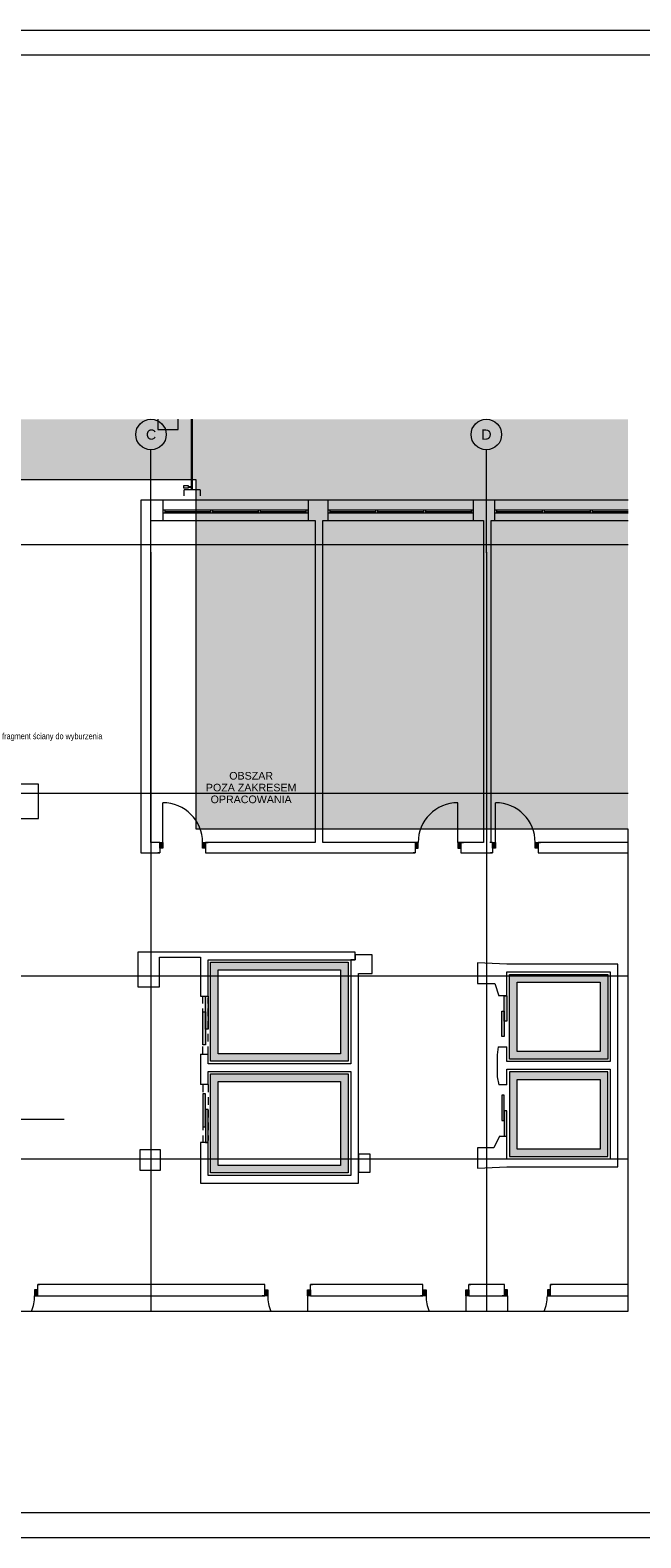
# Paper-space layout 'A-24 ROZBIÓRKI - PIĘTRO 6' of a CAD drawing. Header units: millimetres. Extents: x 0 to 540, y 0 to 297.
# Tile 4 of 7: x 186 to 306, y 0 to 297. Entities that reach past the tile are written whole.
import ezdxf
from ezdxf.xclip import XClip

# ---------------------------------------------------------------- set-up
doc = ezdxf.new("R2010")
doc.units = ezdxf.units.MM
doc.header["$MEASUREMENT"] = 0
doc.header["$XCLIPFRAME"] = 0
for name, pattern in [('ACAD_ISO03W100', [300, 120, -180]), ('DASHDOTX2', [1000, 500, -250, 0, -250]), ('Przer. długie kreski', [2.5, 1.5, -1]), ('PRZERYWANA_DU_A', [550, 350.0000000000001, -199.9999999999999])]:
    doc.linetypes.add(name, pattern=pattern)
for name, color, linetype, lineweight in [('0_Nr_pióra__2', 8, 'Continuous', 13), ('A_linie przekroju_Nr_pióra__1', 7, 'Continuous', 20), ('A_podkład_Nr_pióra__2', 8, 'Continuous', 13), ('A_winda_Nr_pióra__1', 7, 'Continuous', 20), ('A_ściany_Nr_pióra__1', 7, 'Continuous', 20), ('Drzwi Archicad_Nr_pióra__1', 7, 'Continuous', 20)]:
    doc.layers.add(name, color=color, linetype=linetype, lineweight=lineweight)
for name, color, linetype, lineweight, true_color in [('A_Arkusz_Nr_pióra__255', 7, 'Continuous', 15, 0x242424), ('A_opis_Nr_pióra__7', 7, 'Continuous', 18, 0x171717), ('A_opis_Nr_pióra__8', 7, 'Continuous', 13, 0x4c4c4c), ('A_osie_Nr_pióra__16', 7, 'Continuous', 5, 0x0f0f0f), ('A_osie_Nr_pióra__76', 7, 'Continuous', 5, 0x2d2d2d), ('A_ściany_Nr_pióra__19', 7, 'Continuous', 5, 0x191919), ('Okna Archicada_Nr_pióra__19', 7, 'Continuous', 5, 0x191919)]:
    doc.layers.add(name, color=color, linetype=linetype, lineweight=lineweight, true_color=true_color)
for name, color, linetype in [('A_podrys', 7, 'Continuous'), ('A_winda', 7, 'Continuous'), ('Drzwi Archicad', 7, 'Continuous')]:
    doc.layers.add(name, color=color, linetype=linetype)
doc.styles.add('STYL_AUTOMATYCZNY_1', font='arial.ttf')
doc.styles.add('STYL_AUTOMATYCZNY_2', font='ARIALN.TTF')

# ---------------------------------------------------------------- blocks, each defined once
blk = doc.blocks.new('Rysunek_1_1', base_point=(-1565.802681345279, -334.4476860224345))
at = {"linetype": 'Continuous', "lineweight": 0, "true_color": 0x484848}
blk.add_hatch(color=251, dxfattribs=at).paths.add_polyline_path([(52.93867937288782, 44.62714708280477), (61.32344310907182, 44.62714708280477), (61.32344310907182, 208.4371472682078), (218.3886565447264, 208.4371472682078), (218.3886565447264, 139.6271518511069), (303.3886534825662, 139.6271518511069), (303.3886534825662, 220.3362008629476), (52.93867937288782, 220.3362008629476)])
at = {"layer": 'A_winda', "linetype": 'Continuous', "lineweight": 0, "true_color": 0xfdfdfd}
h = blk.add_hatch(color=7, dxfattribs=at)
h.paths.add_polyline_path([(221.2194276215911, 113.3771480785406), (221.2194276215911, 93.87714807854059), (248.3086525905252, 93.87714807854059), (248.3086525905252, 113.3771480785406)])
h.paths.add_polyline_path([(246.8086525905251, 111.8771480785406), (246.8086525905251, 95.37714807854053), (222.7194276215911, 95.37714807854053), (222.7194276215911, 111.8771480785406)], flags=0)
h = blk.add_hatch(color=7, dxfattribs=at)
h.paths.add_polyline_path([(280.0286525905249, 110.9771480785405), (280.0286525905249, 94.30264807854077), (299.3886525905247, 94.30264807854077), (299.3886525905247, 110.9771480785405)])
h.paths.add_polyline_path([(297.8886525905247, 109.4771480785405), (297.8886525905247, 95.80264807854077), (281.5286525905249, 95.80264807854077), (281.5286525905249, 109.4771480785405)], flags=0)
for points in [[(220.219427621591, 100.1871480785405), (220.7194276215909, 100.1871480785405), (220.7194276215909, 106.6871480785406), (220.219427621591, 106.6871480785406)], [(279.0286527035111, 101.8005056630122), (279.528652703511, 101.8005056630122), (279.528652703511, 106.8005056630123), (279.0286527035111, 106.8005056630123)], [(219.7194276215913, 97.12771079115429), (220.219427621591, 97.12771079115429), (220.219427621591, 103.6277107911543), (219.7194276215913, 103.6277107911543)], [(278.5286527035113, 98.74106837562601), (279.0286527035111, 98.74106837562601), (279.0286527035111, 103.7410683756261), (278.5286527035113, 103.7410683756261)], [(219.7194276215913, 87.44658536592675), (219.7194276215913, 80.9465853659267), (220.219427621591, 80.9465853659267), (220.219427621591, 87.44658536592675)], [(278.5286527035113, 87.18752106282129), (278.5286527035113, 82.18752106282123), (279.0286527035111, 82.18752106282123), (279.0286527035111, 87.18752106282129)], [(220.219427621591, 84.38714807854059), (220.219427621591, 77.88714807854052), (220.7194276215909, 77.88714807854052), (220.7194276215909, 84.38714807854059)], [(279.0286527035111, 84.12808377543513), (279.0286527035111, 79.12808377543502), (279.528652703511, 79.12808377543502), (279.528652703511, 84.12808377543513)]]:
    blk.add_hatch(color=7, dxfattribs=at).paths.add_polyline_path(points)
h = blk.add_hatch(color=7, dxfattribs=at)
h.paths.add_polyline_path([(221.2194276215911, 91.37714807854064), (221.2194276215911, 71.87714807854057), (248.3086525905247, 71.87714807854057), (248.3086525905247, 91.37714807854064)])
h.paths.add_polyline_path([(246.8086525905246, 89.87714807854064), (246.8086525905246, 73.37714807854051), (222.7194276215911, 73.37714807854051), (222.7194276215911, 89.87714807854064)], flags=0)
h = blk.add_hatch(color=7, dxfattribs=at)
h.paths.add_polyline_path([(299.3886525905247, 91.80264807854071), (280.0286525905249, 91.80264807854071), (280.0286525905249, 75.0951480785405), (299.3886525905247, 75.0951480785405)])
h.paths.add_polyline_path([(297.8886525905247, 90.30264807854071), (297.8886525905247, 76.5951480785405), (281.5286525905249, 76.5951480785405), (281.5286525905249, 90.30264807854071)], flags=0)
at = {"layer": 'Drzwi Archicad', "linetype": 'Continuous', "lineweight": 0, "true_color": 0xfdfdfd}
for points in [[(211.2209795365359, 136.9771480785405), (211.2209795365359, 135.8271480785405), (211.8209795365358, 135.8271480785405), (211.8209795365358, 136.9771480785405)], [(220.2475194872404, 135.8271480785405), (220.2475194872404, 136.9771480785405), (219.6475194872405, 136.9771480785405), (219.6475194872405, 135.8271480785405)], [(261.4678876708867, 135.8271480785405), (262.0678876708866, 135.8271480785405), (262.0678876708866, 136.9771480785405), (261.4678876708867, 136.9771480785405)], [(270.4944276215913, 136.9771480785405), (269.8944276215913, 136.9771480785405), (269.8944276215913, 135.8271480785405), (270.4944276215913, 135.8271480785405)], [(276.6785752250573, 136.9771480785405), (276.6785752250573, 135.8271480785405), (277.2785752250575, 135.8271480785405), (277.2785752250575, 136.9771480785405)], [(285.7051151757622, 135.8271480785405), (285.7051151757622, 136.9771480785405), (285.105115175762, 136.9771480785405), (285.105115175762, 135.8271480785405)], [(187.2018650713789, 48.82714807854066), (186.6018650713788, 48.82714807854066), (186.6018650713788, 47.67714807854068), (187.2018650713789, 47.67714807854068)], [(231.8678876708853, 48.82714807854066), (231.8678876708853, 47.67714807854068), (232.4678876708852, 47.67714807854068), (232.4678876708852, 48.82714807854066)], [(240.8944276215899, 47.67714807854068), (240.8944276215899, 48.82714807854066), (240.2944276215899, 48.82714807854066), (240.2944276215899, 47.67714807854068)], [(263.021321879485, 48.82714807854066), (263.021321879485, 47.67714807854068), (263.6213218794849, 47.67714807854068), (263.6213218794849, 48.82714807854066)], [(272.0478618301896, 47.67714807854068), (272.0478618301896, 48.82714807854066), (271.4478618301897, 48.82714807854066), (271.4478618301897, 47.67714807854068)], [(279.0678876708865, 47.67714807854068), (279.6678876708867, 47.67714807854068), (279.6678876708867, 48.82714807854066), (279.0678876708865, 48.82714807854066)], [(288.0944276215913, 48.82714807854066), (287.4944276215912, 48.82714807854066), (287.4944276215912, 47.67714807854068), (288.0944276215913, 47.67714807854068)]]:
    blk.add_hatch(color=7, dxfattribs=at).paths.add_polyline_path(points)
at = {"layer": '0_Nr_pióra__2', "color": 8, "linetype": 'PRZERYWANA_DU_A', "lineweight": 13, "flags": 128}
for points in [[(303.3886525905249, 139.6271480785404), (218.388652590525, 139.6271480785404), (218.388652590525, 208.4371480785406), (61.32344238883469, 208.4371480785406), (61.32344238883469, 44.62714807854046)], [(303.3886525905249, 44.62714807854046), (303.3886525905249, 139.6271480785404)], [(176.3234423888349, 44.62714807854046), (211.3234423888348, 44.62714807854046)], [(211.3234423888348, 44.62714807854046), (303.3886525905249, 44.62714807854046)]]:
    blk.add_lwpolyline(points, dxfattribs=at)
at = {"layer": 'A_linie przekroju_Nr_pióra__1', "color": 7, "linetype": 'ACAD_ISO03W100', "lineweight": 20}
blk.add_line((72.42242568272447, 82.4598497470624), (303.3886540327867, 82.4598497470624), dxfattribs=at)
at = {"layer": 'A_osie_Nr_pióra__16', "color": 250, "linetype": 'DASHDOTX2', "lineweight": 5, "true_color": 0x0f0f0f}
for p, q in [((209.4944276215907, 194.0851244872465), (209.4944288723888, 214.3362064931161)), ((275.4944276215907, 194.0851244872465), (275.4944272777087, 214.3362064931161)), ((303.3886516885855, 195.6271494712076), (79.18976015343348, 195.6271494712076)), ((209.4944288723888, 194.0851258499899), (209.4944288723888, 44.62714769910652)), ((275.4944272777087, 194.0851258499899), (275.4944272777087, 44.62714769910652)), ((303.3886497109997, 146.6271513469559), (79.18975880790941, 146.6271513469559)), ((303.3886516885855, 110.6271455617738), (79.18976015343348, 110.6271455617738)), ((303.3886516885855, 74.6271516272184), (79.18976015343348, 74.6271516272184))]:
    blk.add_line(p, q, dxfattribs=at)
for p in [(209.4944276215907, 194.0851244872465), (209.4944276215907, 194.0851244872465), (275.4944276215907, 194.0851244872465), (275.4944276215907, 194.0851244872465)]:
    blk.add_point(p, dxfattribs=at)
at = {"layer": 'A_osie_Nr_pióra__76', "color": 250, "linetype": 'Continuous', "lineweight": 5, "true_color": 0x2d2d2d}
for centre in [(209.4944276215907, 217.3362049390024), (275.4944276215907, 217.3362049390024)]:
    blk.add_circle(centre, 3, dxfattribs=at)
at = {"layer": 'A_podkład_Nr_pióra__2', "color": 8, "linetype": 'Continuous', "lineweight": 13}
for p, q in [((210.8339291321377, 220.3362046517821), (210.8339291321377, 218.3055904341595)), ((214.833930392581, 218.3055904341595), (214.833930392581, 220.3362046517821)), ((217.4293901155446, 220.3362046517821), (217.4293901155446, 206.4555906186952)), ((217.6839311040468, 206.4555906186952), (217.6839311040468, 220.3362046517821)), ((210.8339291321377, 218.3055904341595), (214.833930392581, 218.3055904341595)), ((215.9900103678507, 206.7640291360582), (215.9900103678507, 207.2780933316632)), ((215.9900103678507, 207.2780933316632), (216.8125130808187, 207.2780933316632)), ((216.8125130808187, 206.7640291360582), (215.9900103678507, 206.7640291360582)), ((216.0339285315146, 205.2555887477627), (216.0339285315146, 206.4555906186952)), ((219.1839297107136, 206.4555906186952), (216.0339285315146, 206.4555906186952)), ((216.8125130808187, 207.2780933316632), (216.8125130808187, 206.7640291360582)), ((216.8125130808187, 207.1238722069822), (217.4293901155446, 207.1238722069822)), ((217.4293901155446, 206.9182465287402), (216.8125130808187, 206.9182465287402)), ((217.6350157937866, 207.2780933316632), (217.4293901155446, 207.2780933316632)), ((217.4293901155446, 206.7640291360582), (217.6350157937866, 206.7640291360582)), ((217.6350157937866, 206.7640291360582), (217.6350157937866, 207.2780933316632)), ((219.1839297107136, 206.4555906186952), (219.1839297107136, 205.2555887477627))]:
    blk.add_line(p, q, dxfattribs=at)
at = {"layer": 'A_winda_Nr_pióra__1', "color": 7, "linetype": 'Przer. długie kreski', "lineweight": 20}
for p, q in [((219.7194267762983, 95.28714918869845), (219.7194267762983, 106.687148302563)), ((220.7194270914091, 95.28714918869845), (220.7194270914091, 106.2871489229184)), ((219.7194267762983, 89.28714729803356), (219.7194267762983, 77.88714818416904)), ((220.7194270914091, 89.28714729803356), (220.7194270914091, 78.28714756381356))]:
    blk.add_line(p, q, dxfattribs=at)
at = {"layer": 'A_winda_Nr_pióra__1', "color": 7, "linetype": 'PRZERYWANA_DU_A', "lineweight": 20, "flags": 128}
for points in [[(221.2194276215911, 113.3771480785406), (248.3086525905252, 113.3771480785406), (248.3086525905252, 93.87714807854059), (221.2194276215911, 93.87714807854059)], [(246.8086525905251, 111.8771480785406), (246.8086525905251, 95.37714807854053), (222.7194276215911, 95.37714807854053), (222.7194276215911, 111.8771480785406)], [(280.0286525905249, 110.9771480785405), (299.3886525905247, 110.9771480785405), (299.3886525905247, 94.30264807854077), (280.0286525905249, 94.30264807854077)], [(297.8886525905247, 109.4771480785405), (297.8886525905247, 95.80264807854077), (281.5286525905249, 95.80264807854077), (281.5286525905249, 109.4771480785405)], [(221.2194276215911, 91.37714807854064), (248.3086525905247, 91.37714807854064), (248.3086525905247, 71.87714807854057), (221.2194276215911, 71.87714807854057)], [(246.8086525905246, 89.87714807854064), (246.8086525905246, 73.37714807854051), (222.7194276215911, 73.37714807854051), (222.7194276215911, 89.87714807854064)], [(299.3886525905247, 91.80264807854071), (280.0286525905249, 91.80264807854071), (280.0286525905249, 75.0951480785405), (299.3886525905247, 75.0951480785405)], [(297.8886525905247, 90.30264807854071), (297.8886525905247, 76.5951480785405), (281.5286525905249, 76.5951480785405), (281.5286525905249, 90.30264807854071)]]:
    blk.add_lwpolyline(points, close=True, dxfattribs=at)
at = {"layer": 'A_winda_Nr_pióra__1', "color": 7, "linetype": 'Continuous', "lineweight": 20, "flags": 128}
for points in [[(220.219427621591, 100.1871480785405), (220.219427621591, 106.6871480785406), (220.7194276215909, 106.6871480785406), (220.7194276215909, 100.1871480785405)], [(279.0286527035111, 101.8005056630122), (279.0286527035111, 106.8005056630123), (279.528652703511, 106.8005056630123), (279.528652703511, 101.8005056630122)], [(219.7194276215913, 97.12771079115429), (219.7194276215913, 103.6277107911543), (220.219427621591, 103.6277107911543), (220.219427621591, 97.12771079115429)], [(278.5286527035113, 98.74106837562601), (278.5286527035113, 103.7410683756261), (279.0286527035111, 103.7410683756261), (279.0286527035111, 98.74106837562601)], [(219.7194276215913, 87.44658536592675), (219.7194276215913, 80.9465853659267), (220.219427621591, 80.9465853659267), (220.219427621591, 87.44658536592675)], [(278.5286527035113, 87.18752106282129), (278.5286527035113, 82.18752106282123), (279.0286527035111, 82.18752106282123), (279.0286527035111, 87.18752106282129)], [(220.219427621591, 84.38714807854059), (220.219427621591, 77.88714807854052), (220.7194276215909, 77.88714807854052), (220.7194276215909, 84.38714807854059)], [(279.0286527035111, 84.12808377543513), (279.0286527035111, 79.12808377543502), (279.528652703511, 79.12808377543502), (279.528652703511, 84.12808377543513)]]:
    blk.add_lwpolyline(points, close=True, dxfattribs=at)
at = {"layer": 'A_ściany_Nr_pióra__1', "color": 7, "linetype": 'Continuous', "lineweight": 20}
for p, q in [((211.7944262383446, 204.4371464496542), (211.7944262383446, 200.3871475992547)), ((240.3944285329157, 204.4371464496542), (240.3944285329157, 200.3871475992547)), ((244.2944271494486, 204.4371464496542), (244.2944271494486, 200.3871475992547)), ((272.8944294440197, 204.4371464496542), (272.8944294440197, 200.3871475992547)), ((277.0944285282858, 204.4371464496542), (277.0944285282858, 200.3871475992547)), ((211.2209784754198, 136.977149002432), (210.7509779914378, 136.977149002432)), ((211.2209784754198, 136.977149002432), (211.2209784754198, 135.8271484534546)), ((220.2475195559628, 136.977149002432), (220.7175200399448, 136.977149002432)), ((220.2475195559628, 136.977149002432), (220.2475195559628, 135.8271484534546)), ((261.4678883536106, 136.977149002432), (260.9978878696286, 136.977149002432)), ((261.4678883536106, 136.977149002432), (261.4678883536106, 135.8271484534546)), ((270.4944294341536, 136.977149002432), (270.9644261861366, 136.977149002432)), ((270.4944294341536, 136.977149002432), (270.4944294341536, 135.8271484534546)), ((276.6785756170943, 136.977149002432), (276.2085751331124, 136.977149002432)), ((276.6785756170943, 136.977149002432), (276.6785756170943, 135.8271484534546)), ((285.7051166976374, 136.977149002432), (286.1751134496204, 136.977149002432)), ((285.7051166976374, 136.977149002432), (285.7051166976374, 135.8271484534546)), ((211.2209784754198, 134.9471468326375), (210.8509806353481, 134.9471468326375)), ((211.2209784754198, 135.8271484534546), (211.2209784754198, 134.9471468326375)), ((220.2475195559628, 135.8271484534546), (220.2475195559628, 134.9471468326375)), ((220.2475195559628, 134.9471468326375), (220.6175211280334, 134.9471468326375)), ((261.4678883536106, 134.9471468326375), (261.09788678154, 134.9471468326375)), ((261.4678883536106, 135.8271484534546), (261.4678883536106, 134.9471468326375)), ((270.4944294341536, 135.8271484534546), (270.4944294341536, 134.9471468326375)), ((270.4944294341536, 134.9471468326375), (270.8644272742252, 134.9471468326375)), ((276.6785756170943, 134.9471468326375), (276.3085740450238, 134.9471468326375)), ((276.6785756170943, 135.8271484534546), (276.6785756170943, 134.9471468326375)), ((285.7051166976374, 135.8271484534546), (285.7051166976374, 134.9471468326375)), ((285.7051166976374, 134.9471468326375), (286.0751145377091, 134.9471468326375)), ((219.2194284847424, 106.687148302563), (220.7194270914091, 106.687148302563)), ((279.5286509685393, 106.8005040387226), (277.9386514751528, 106.8005040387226)), ((219.2194284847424, 95.28714918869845), (220.7194270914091, 95.28714918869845)), ((277.8387048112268, 96.71576958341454), (279.5286509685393, 96.71576958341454)), ((220.7194270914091, 89.28714729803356), (219.2194284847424, 89.28714729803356)), ((279.5286547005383, 89.24808446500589), (277.9796288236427, 89.24808446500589)), ((220.7194270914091, 77.88714818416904), (219.2194284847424, 77.88714818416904)), ((278.0796277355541, 79.12808261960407), (279.5286547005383, 79.12808261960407)), ((187.2018668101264, 49.87714879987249), (187.5718646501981, 49.87714879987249)), ((187.2018668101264, 48.8271471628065), (187.2018668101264, 49.87714879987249)), ((187.2018668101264, 47.67714661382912), (187.2018668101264, 48.8271471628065)), ((187.2018668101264, 47.67714661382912), (187.6718635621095, 47.67714661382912)), ((231.8678894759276, 47.67714661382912), (231.3978889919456, 47.67714661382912)), ((231.8678894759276, 49.87714879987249), (231.497887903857, 49.87714879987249)), ((231.8678894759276, 48.8271471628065), (231.8678894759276, 49.87714879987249)), ((231.8678894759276, 47.67714661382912), (231.8678894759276, 48.8271471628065)), ((240.8944268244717, 49.87714879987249), (241.2644283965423, 49.87714879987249)), ((240.8944268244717, 48.8271471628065), (240.8944268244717, 49.87714879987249)), ((240.8944268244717, 47.67714661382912), (240.8944268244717, 48.8271471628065)), ((240.8944268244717, 47.67714661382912), (241.3644273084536, 47.67714661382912)), ((263.0213217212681, 47.67714661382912), (262.5513212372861, 47.67714661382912)), ((263.0213217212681, 49.87714879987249), (262.6513201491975, 49.87714879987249)), ((263.0213217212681, 48.8271471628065), (263.0213217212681, 49.87714879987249)), ((263.0213217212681, 47.67714661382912), (263.0213217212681, 48.8271471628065)), ((272.0478628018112, 49.87714879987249), (272.4178606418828, 49.87714879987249)), ((272.0478628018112, 48.8271471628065), (272.0478628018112, 49.87714879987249)), ((272.0478628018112, 47.67714661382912), (272.0478628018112, 48.8271471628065)), ((272.0478628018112, 47.67714661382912), (272.5178632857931, 47.67714661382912)), ((279.0678871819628, 47.67714661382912), (278.5978866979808, 47.67714661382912)), ((279.0678871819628, 49.87714879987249), (278.6978893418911, 49.87714879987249)), ((279.0678871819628, 48.8271471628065), (279.0678871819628, 49.87714879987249)), ((279.0678871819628, 47.67714661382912), (279.0678871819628, 48.8271471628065)), ((288.0944282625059, 49.87714879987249), (288.4644261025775, 49.87714879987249)), ((288.0944282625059, 48.8271471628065), (288.0944282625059, 49.87714879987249)), ((288.0944282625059, 47.67714661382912), (288.0944282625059, 48.8271471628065)), ((288.0944282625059, 47.67714661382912), (288.5644287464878, 47.67714661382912))]:
    blk.add_line(p, q, dxfattribs=at)
at = {"layer": 'A_ściany_Nr_pióra__1', "color": 7, "linetype": 'Continuous', "lineweight": 20, "flags": 128}
for points in [[(207.4944276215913, 204.4371480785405), (207.4944276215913, 134.9471480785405)], [(211.7944276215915, 204.4371480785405), (207.4944276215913, 204.4371480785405)], [(244.294427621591, 204.4371480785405), (240.3944276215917, 204.4371480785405)], [(277.0944276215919, 204.4371480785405), (272.8944276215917, 204.4371480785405)], [(209.4894276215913, 136.9771480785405), (209.4894276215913, 200.3871480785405)], [(209.4894276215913, 200.3871480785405), (211.7944276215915, 200.3871480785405)], [(240.3944276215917, 200.3871480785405), (241.79442762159, 200.3871480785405)], [(241.79442762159, 200.3871480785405), (241.79442762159, 136.9771480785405)], [(243.29442762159, 200.3871480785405), (244.294427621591, 200.3871480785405)], [(243.29442762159, 136.9771480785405), (243.29442762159, 200.3871480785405)], [(272.8944276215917, 200.3871480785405), (274.9464241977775, 200.3871480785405)], [(274.9464241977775, 200.3871480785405), (274.9464241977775, 136.9771480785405)], [(276.4464241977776, 200.3871480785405), (277.0944276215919, 200.3871480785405)], [(276.4464241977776, 136.9771480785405), (276.4464241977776, 200.3871480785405)], [(187.3444276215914, 148.4671480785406), (177.4444276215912, 148.4671480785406)], [(187.3444276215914, 141.6871480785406), (187.3444276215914, 148.4671480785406)], [(177.4644276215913, 141.6871480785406), (187.3444276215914, 141.6871480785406)], [(211.2209799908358, 136.9771480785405), (209.4894276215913, 136.9771480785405)], [(241.79442762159, 136.9771480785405), (220.2475201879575, 136.9771480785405)], [(261.4678869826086, 136.9771480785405), (243.29442762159, 136.9771480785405)], [(274.9464241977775, 136.9771480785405), (270.4944271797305, 136.9771480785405)], [(276.6785752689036, 136.9771480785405), (276.4464241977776, 136.9771480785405)], [(303.3886525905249, 136.9771480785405), (285.7051154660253, 136.9771480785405)], [(207.4944276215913, 134.9471480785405), (211.2209792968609, 134.9471480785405)], [(220.2475198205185, 134.9471480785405), (261.4678870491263, 134.9471480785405)], [(270.4944275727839, 134.9471480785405), (276.6785753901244, 134.9471480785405)], [(285.7051144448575, 134.9471480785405), (303.3886525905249, 134.9471480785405)], [(211.1944276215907, 115.3771480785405), (206.9344276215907, 115.3771480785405)], [(206.9344276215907, 115.3771480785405), (206.9344276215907, 108.5271480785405)], [(219.2194276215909, 115.3771480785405), (211.1944276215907, 115.3771480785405)], [(211.1944276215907, 114.3771480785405), (219.2194276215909, 114.3771480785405)], [(211.1944276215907, 108.5271480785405), (211.1944276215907, 114.3771480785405)], [(249.678652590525, 115.3771480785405), (219.2194276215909, 115.3771480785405)], [(219.2194276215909, 114.3771480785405), (219.2194276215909, 106.6871483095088)], [(220.7194276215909, 106.687148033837), (220.7194276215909, 113.8771480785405)], [(220.7194276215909, 113.8771480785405), (249.678652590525, 113.8771480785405)], [(249.678652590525, 113.8771480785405), (248.7986525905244, 113.8771480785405)], [(248.7986525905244, 113.8771480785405), (248.7986525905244, 111.1650802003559)], [(249.678652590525, 113.8771480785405), (249.678652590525, 115.3771480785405)], [(252.9986525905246, 114.825080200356), (249.678652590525, 114.825080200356)], [(249.678652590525, 114.825080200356), (249.678652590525, 113.8771480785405)], [(252.9986525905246, 111.1650802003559), (252.9986525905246, 114.825080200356)], [(279.528652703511, 112.9771479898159), (273.7686525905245, 113.2521857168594)], [(273.7686525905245, 113.2521857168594), (273.7686525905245, 109.1821857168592)], [(301.3886525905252, 112.9771480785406), (279.528652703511, 112.9771480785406)], [(301.3886525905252, 111.4771480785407), (301.3886525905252, 112.9771480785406)], [(248.7986525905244, 111.1650802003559), (248.7986525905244, 93.37714807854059)], [(250.2986525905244, 69.87714807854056), (250.2986525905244, 111.1650802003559)], [(250.2986525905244, 111.1650802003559), (252.9986525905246, 111.1650802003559)], [(279.528652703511, 111.4771480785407), (299.8886525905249, 111.4771480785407)], [(279.528652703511, 106.800506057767), (279.528652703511, 111.4771480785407)], [(299.8886525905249, 111.4771480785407), (299.8886525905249, 93.80264807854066)], [(301.3886525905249, 73.09514807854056), (301.3886525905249, 111.4771480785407)], [(206.9344276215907, 108.5271480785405), (211.1944276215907, 108.5271480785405)], [(273.7686525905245, 109.1821857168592), (277.1786525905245, 109.1821857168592)], [(277.1786525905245, 109.1821857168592), (277.9386525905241, 106.8005056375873)], [(219.2194276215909, 95.28714828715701), (219.2194276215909, 89.28714834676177)], [(220.7194276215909, 93.37714807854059), (220.7194276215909, 95.28714784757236)], [(277.8386525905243, 96.71050563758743), (277.5878554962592, 95.18030180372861)], [(277.5878554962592, 95.18030180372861), (277.5878554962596, 90.8303018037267)], [(279.528652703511, 93.80264807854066), (279.528652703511, 96.71577006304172)], [(248.7986525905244, 93.37714807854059), (220.7194276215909, 93.37714807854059)], [(299.8886525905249, 93.80264807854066), (279.528652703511, 93.80264807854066)], [(279.528652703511, 92.30264807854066), (299.8886525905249, 92.30264807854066)], [(279.528652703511, 89.24808411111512), (279.528652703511, 92.30264807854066)], [(299.8886525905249, 92.30264807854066), (299.8886525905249, 74.5951480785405)], [(220.7194276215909, 89.28714818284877), (220.7194276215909, 91.87714807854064)], [(220.7194276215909, 91.87714807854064), (248.7986525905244, 91.87714807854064)], [(248.7986525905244, 91.87714807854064), (248.7986525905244, 71.37714807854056)], [(277.5878554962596, 90.8303018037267), (277.9796285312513, 89.24808377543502)], [(219.2194276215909, 77.88714832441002), (219.2194276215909, 69.87714807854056)], [(220.7194276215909, 71.37714807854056), (220.7194276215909, 77.88714799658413)], [(278.0796285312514, 79.12808377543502), (276.9486525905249, 76.8064339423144)], [(279.528652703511, 74.5951480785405), (279.528652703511, 79.12808421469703)], [(211.3344276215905, 76.45714807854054), (207.2844276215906, 76.45714807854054)], [(207.2844276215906, 76.45714807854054), (207.2844276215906, 72.45714807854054)], [(211.3344276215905, 72.45714807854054), (211.3344276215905, 76.45714807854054)], [(252.6286525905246, 75.60508020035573), (250.2986525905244, 75.60508020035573)], [(250.2986525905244, 75.60508020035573), (250.2986525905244, 72.00508020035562)], [(252.6286525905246, 72.00508020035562), (252.6286525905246, 75.60508020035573)], [(276.9486525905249, 76.8064339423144), (273.7286525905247, 76.8064339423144)], [(273.7286525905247, 76.8064339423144), (273.7286525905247, 72.80643394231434)], [(299.8886525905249, 74.5951480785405), (279.528652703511, 74.5951480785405)], [(207.2844276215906, 72.45714807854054), (211.3344276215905, 72.45714807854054)], [(248.7986525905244, 71.37714807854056), (220.7194276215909, 71.37714807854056)], [(250.2986525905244, 72.00508020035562), (252.6286525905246, 72.00508020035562)], [(273.7286525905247, 72.80643394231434), (279.528652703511, 73.09514782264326)], [(279.528652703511, 73.09514807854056), (301.3886525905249, 73.09514807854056)], [(219.2194276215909, 69.87714807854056), (250.2986525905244, 69.87714807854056)], [(231.8678876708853, 49.87714807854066), (187.2018650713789, 49.87714807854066)], [(187.2018650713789, 47.67714807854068), (231.8678876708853, 47.67714807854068)], [(263.021321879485, 49.87714807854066), (240.8944276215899, 49.87714807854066)], [(240.8944276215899, 47.67714807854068), (263.021321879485, 47.67714807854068)], [(279.0678876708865, 49.87714807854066), (272.0478618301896, 49.87714807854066)], [(272.0478618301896, 47.67714807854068), (279.0678876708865, 47.67714807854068)], [(303.3886525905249, 49.87714807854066), (288.0944276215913, 49.87714807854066)], [(288.0944276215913, 47.67714807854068), (303.3886525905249, 47.67714807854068)]]:
    blk.add_lwpolyline(points, dxfattribs=at)
at = {"layer": 'A_ściany_Nr_pióra__19', "color": 250, "linetype": 'Continuous', "lineweight": 5, "true_color": 0x191919}
for p, q in [((240.3944285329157, 204.4371464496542), (211.7944262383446, 204.4371464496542)), ((272.8944294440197, 204.4371464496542), (244.2944271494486, 204.4371464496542)), ((303.3886521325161, 204.4371481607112), (277.0944283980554, 204.4371481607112)), ((211.7944262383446, 200.3871475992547), (240.3944285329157, 200.3871475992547)), ((244.2944271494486, 200.3871475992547), (272.8944294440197, 200.3871475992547)), ((277.0944283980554, 200.3871498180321), (303.3886521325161, 200.3871498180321))]:
    blk.add_line(p, q, dxfattribs=at)
at = {"layer": 'Drzwi Archicad_Nr_pióra__1', "color": 7, "linetype": 'Continuous', "lineweight": 20}
for p, q in [((211.8209794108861, 136.977149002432), (211.8209794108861, 144.8036882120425)), ((269.8944284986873, 136.977149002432), (269.8944284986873, 144.8036882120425)), ((277.2785765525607, 136.977149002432), (277.2785765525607, 144.8036882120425)), ((211.2209784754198, 136.977149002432), (210.7509779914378, 136.977149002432)), ((211.2209784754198, 136.977149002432), (210.7509779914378, 136.977149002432)), ((211.2209784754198, 136.977149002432), (211.8209794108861, 136.977149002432)), ((211.2209784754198, 135.8271484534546), (211.2209784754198, 136.977149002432)), ((211.2209784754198, 136.977149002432), (211.2209784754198, 135.8271484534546)), ((211.2209784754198, 136.977149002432), (211.2209784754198, 135.8271484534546)), ((211.8209794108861, 136.977149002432), (211.8209794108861, 135.8271484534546)), ((219.6475186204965, 135.8271484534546), (219.6475186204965, 136.977149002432)), ((219.6475186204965, 136.977149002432), (220.2475195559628, 136.977149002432)), ((220.2475195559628, 136.977149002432), (220.2475195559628, 135.8271484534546)), ((220.2475195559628, 136.977149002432), (220.2475195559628, 135.8271484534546)), ((220.2475195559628, 136.977149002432), (220.2475195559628, 135.8271484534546)), ((220.2475195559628, 136.977149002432), (220.7175200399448, 136.977149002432)), ((220.2475195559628, 136.977149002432), (220.7175200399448, 136.977149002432)), ((261.4678883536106, 136.977149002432), (260.9978878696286, 136.977149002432)), ((261.4678883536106, 136.977149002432), (260.9978878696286, 136.977149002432)), ((262.0678892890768, 136.977149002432), (261.4678883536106, 136.977149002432)), ((261.4678883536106, 136.977149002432), (261.4678883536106, 135.8271484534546)), ((261.4678883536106, 136.977149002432), (261.4678883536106, 135.8271484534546)), ((261.4678883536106, 136.977149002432), (261.4678883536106, 135.8271484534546)), ((262.0678892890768, 135.8271484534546), (262.0678892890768, 136.977149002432)), ((270.4944294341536, 136.977149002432), (269.8944284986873, 136.977149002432)), ((269.8944284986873, 136.977149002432), (269.8944284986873, 135.8271484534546)), ((270.4944294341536, 135.8271484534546), (270.4944294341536, 136.977149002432)), ((270.4944294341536, 136.977149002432), (270.4944294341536, 135.8271484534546)), ((270.4944294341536, 136.977149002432), (270.4944294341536, 135.8271484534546)), ((270.4944294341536, 136.977149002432), (270.9644261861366, 136.977149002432)), ((270.4944294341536, 136.977149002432), (270.9644261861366, 136.977149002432)), ((276.6785756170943, 136.977149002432), (276.2085751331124, 136.977149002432)), ((276.6785756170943, 136.977149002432), (276.2085751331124, 136.977149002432)), ((276.6785756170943, 136.977149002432), (277.2785765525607, 136.977149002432)), ((276.6785756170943, 135.8271484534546), (276.6785756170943, 136.977149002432)), ((276.6785756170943, 136.977149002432), (276.6785756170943, 135.8271484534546)), ((276.6785756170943, 136.977149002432), (276.6785756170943, 135.8271484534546)), ((277.2785765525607, 136.977149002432), (277.2785765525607, 135.8271484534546)), ((285.1051157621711, 135.8271484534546), (285.1051157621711, 136.977149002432)), ((285.1051157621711, 136.977149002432), (285.7051166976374, 136.977149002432)), ((285.7051166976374, 136.977149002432), (285.7051166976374, 135.8271484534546)), ((285.7051166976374, 136.977149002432), (285.7051166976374, 135.8271484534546)), ((285.7051166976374, 136.977149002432), (285.7051166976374, 135.8271484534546)), ((285.7051166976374, 136.977149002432), (286.1751134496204, 136.977149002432)), ((285.7051166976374, 136.977149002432), (286.1751134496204, 136.977149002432)), ((211.2209784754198, 134.9471468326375), (210.8509806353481, 134.9471468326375)), ((211.2209784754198, 134.9471468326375), (210.8509806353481, 134.9471468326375)), ((211.8209794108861, 135.8271484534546), (211.2209784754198, 135.8271484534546)), ((211.2209784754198, 135.8271484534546), (211.2209784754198, 134.9471468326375)), ((211.2209784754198, 135.8271484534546), (211.2209784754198, 134.9471468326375)), ((220.2475195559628, 135.8271484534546), (219.6475186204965, 135.8271484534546)), ((220.2475195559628, 135.8271484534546), (220.2475195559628, 134.9471468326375)), ((220.2475195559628, 135.8271484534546), (220.2475195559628, 134.9471468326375)), ((220.2475195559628, 134.9471468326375), (220.6175211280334, 134.9471468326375)), ((220.2475195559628, 134.9471468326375), (220.6175211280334, 134.9471468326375)), ((261.4678883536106, 134.9471468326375), (261.09788678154, 134.9471468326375)), ((261.4678883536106, 134.9471468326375), (261.09788678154, 134.9471468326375)), ((261.4678883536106, 135.8271484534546), (262.0678892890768, 135.8271484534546)), ((261.4678883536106, 135.8271484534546), (261.4678883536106, 134.9471468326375)), ((261.4678883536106, 135.8271484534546), (261.4678883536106, 134.9471468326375)), ((269.8944284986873, 135.8271484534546), (270.4944294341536, 135.8271484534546)), ((270.4944294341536, 135.8271484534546), (270.4944294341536, 134.9471468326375)), ((270.4944294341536, 135.8271484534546), (270.4944294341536, 134.9471468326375)), ((270.4944294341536, 134.9471468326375), (270.8644272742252, 134.9471468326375)), ((270.4944294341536, 134.9471468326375), (270.8644272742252, 134.9471468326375)), ((276.6785756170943, 134.9471468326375), (276.3085740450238, 134.9471468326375)), ((276.6785756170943, 134.9471468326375), (276.3085740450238, 134.9471468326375)), ((277.2785765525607, 135.8271484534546), (276.6785756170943, 135.8271484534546)), ((276.6785756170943, 135.8271484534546), (276.6785756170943, 134.9471468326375)), ((276.6785756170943, 135.8271484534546), (276.6785756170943, 134.9471468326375)), ((285.7051166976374, 135.8271484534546), (285.1051157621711, 135.8271484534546)), ((285.7051166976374, 135.8271484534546), (285.7051166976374, 134.9471468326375)), ((285.7051166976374, 135.8271484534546), (285.7051166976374, 134.9471468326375)), ((285.7051166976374, 134.9471468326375), (286.0751145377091, 134.9471468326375)), ((285.7051166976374, 134.9471468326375), (286.0751145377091, 134.9471468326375)), ((219.2194284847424, 106.687148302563), (220.7194270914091, 106.687148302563)), ((279.5286509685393, 106.8005040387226), (277.9386514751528, 106.8005040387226)), ((219.2194284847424, 95.28714918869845), (220.7194270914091, 95.28714918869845)), ((277.8387048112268, 96.71576958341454), (279.5286509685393, 96.71576958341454)), ((220.7194270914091, 89.28714729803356), (219.2194284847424, 89.28714729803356)), ((279.5286547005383, 89.24808446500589), (277.9796288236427, 89.24808446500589)), ((220.7194270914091, 77.88714818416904), (219.2194284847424, 77.88714818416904)), ((278.0796277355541, 79.12808261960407), (279.5286547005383, 79.12808261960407)), ((187.2018668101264, 48.8271471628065), (186.6018658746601, 48.8271471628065)), ((186.6018658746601, 48.8271471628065), (186.6018658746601, 47.67714661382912)), ((186.6018658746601, 47.67714661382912), (187.2018668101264, 47.67714661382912)), ((187.2018668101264, 48.8271471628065), (187.2018668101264, 49.87714879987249)), ((187.2018668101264, 48.8271471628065), (187.2018668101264, 49.87714879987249)), ((187.2018668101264, 49.87714879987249), (187.5718646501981, 49.87714879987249)), ((187.2018668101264, 49.87714879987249), (187.5718646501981, 49.87714879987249)), ((187.2018668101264, 47.67714661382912), (187.2018668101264, 48.8271471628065)), ((187.2018668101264, 47.67714661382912), (187.2018668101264, 48.8271471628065)), ((187.2018668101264, 47.67714661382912), (187.2018668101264, 48.8271471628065)), ((187.2018668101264, 47.67714661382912), (187.6718635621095, 47.67714661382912)), ((187.2018668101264, 47.67714661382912), (187.6718635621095, 47.67714661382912)), ((231.8678894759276, 47.67714661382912), (231.3978889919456, 47.67714661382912)), ((231.8678894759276, 47.67714661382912), (231.3978889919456, 47.67714661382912)), ((231.8678894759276, 49.87714879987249), (231.497887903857, 49.87714879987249)), ((231.8678894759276, 49.87714879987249), (231.497887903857, 49.87714879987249)), ((231.8678894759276, 48.8271471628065), (231.8678894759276, 49.87714879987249)), ((231.8678894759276, 48.8271471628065), (231.8678894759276, 49.87714879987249)), ((231.8678894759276, 48.8271471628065), (232.4678866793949, 48.8271471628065)), ((231.8678894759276, 47.67714661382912), (231.8678894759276, 48.8271471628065)), ((231.8678894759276, 47.67714661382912), (231.8678894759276, 48.8271471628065)), ((231.8678894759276, 47.67714661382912), (231.8678894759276, 48.8271471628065)), ((232.4678866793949, 47.67714661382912), (231.8678894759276, 47.67714661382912)), ((232.4678866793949, 48.8271471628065), (232.4678866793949, 47.67714661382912)), ((240.2944258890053, 47.67714661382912), (240.2944258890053, 48.8271471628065)), ((240.2944258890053, 48.8271471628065), (240.8944268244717, 48.8271471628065)), ((240.8944268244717, 47.67714661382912), (240.2944258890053, 47.67714661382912)), ((240.2944258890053, 47.6771473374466), (240.2944258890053, 44.62714880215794)), ((240.8944268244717, 48.8271471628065), (240.8944268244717, 49.87714879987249)), ((240.8944268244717, 48.8271471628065), (240.8944268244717, 49.87714879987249)), ((240.8944268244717, 49.87714879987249), (241.2644283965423, 49.87714879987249)), ((240.8944268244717, 49.87714879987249), (241.2644283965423, 49.87714879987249)), ((240.8944268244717, 48.8271471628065), (240.8944268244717, 47.67714661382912)), ((240.8944268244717, 47.67714661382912), (240.8944268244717, 48.8271471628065)), ((240.8944268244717, 47.67714661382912), (240.8944268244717, 48.8271471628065)), ((240.8944268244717, 47.67714661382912), (241.3644273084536, 47.67714661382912)), ((240.8944268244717, 47.67714661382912), (241.3644273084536, 47.67714661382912)), ((263.0213217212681, 47.67714661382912), (262.5513212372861, 47.67714661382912)), ((263.0213217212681, 47.67714661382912), (262.5513212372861, 47.67714661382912)), ((263.0213217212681, 49.87714879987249), (262.6513201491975, 49.87714879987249)), ((263.0213217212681, 49.87714879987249), (262.6513201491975, 49.87714879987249)), ((263.0213217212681, 48.8271471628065), (263.0213217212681, 49.87714879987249)), ((263.0213217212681, 48.8271471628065), (263.0213217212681, 49.87714879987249)), ((263.0213217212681, 48.8271471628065), (263.6213226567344, 48.8271471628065)), ((263.0213217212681, 47.67714661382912), (263.0213217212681, 48.8271471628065)), ((263.0213217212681, 47.67714661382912), (263.0213217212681, 48.8271471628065)), ((263.0213217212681, 47.67714661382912), (263.0213217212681, 48.8271471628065)), ((263.6213226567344, 47.67714661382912), (263.0213217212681, 47.67714661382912)), ((263.6213226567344, 48.8271471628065), (263.6213226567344, 47.67714661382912)), ((271.4478618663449, 47.67714661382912), (271.4478618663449, 48.8271471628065)), ((271.4478618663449, 48.8271471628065), (272.0478628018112, 48.8271471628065)), ((272.0478628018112, 47.67714661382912), (271.4478618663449, 47.67714661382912)), ((271.4478618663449, 47.6771473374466), (271.4478618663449, 44.62714880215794)), ((272.0478628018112, 48.8271471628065), (272.0478628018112, 49.87714879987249)), ((272.0478628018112, 48.8271471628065), (272.0478628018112, 49.87714879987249)), ((272.0478628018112, 49.87714879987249), (272.4178606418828, 49.87714879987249)), ((272.0478628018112, 49.87714879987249), (272.4178606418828, 49.87714879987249)), ((272.0478628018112, 48.8271471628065), (272.0478628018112, 47.67714661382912)), ((272.0478628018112, 47.67714661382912), (272.0478628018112, 48.8271471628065)), ((272.0478628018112, 47.67714661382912), (272.0478628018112, 48.8271471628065)), ((272.0478628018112, 47.67714661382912), (272.5178632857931, 47.67714661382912)), ((272.0478628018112, 47.67714661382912), (272.5178632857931, 47.67714661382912)), ((279.0678871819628, 47.67714661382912), (278.5978866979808, 47.67714661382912)), ((279.0678871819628, 47.67714661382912), (278.5978866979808, 47.67714661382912)), ((279.0678871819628, 49.87714879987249), (278.6978893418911, 49.87714879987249)), ((279.0678871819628, 49.87714879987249), (278.6978893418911, 49.87714879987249)), ((279.0678871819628, 48.8271471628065), (279.0678871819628, 49.87714879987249)), ((279.0678871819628, 48.8271471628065), (279.0678871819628, 49.87714879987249)), ((279.667888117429, 48.8271471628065), (279.0678871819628, 48.8271471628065)), ((279.0678871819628, 48.8271471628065), (279.0678871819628, 47.67714661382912)), ((279.0678871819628, 47.67714661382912), (279.0678871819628, 48.8271471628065)), ((279.0678871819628, 47.67714661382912), (279.0678871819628, 48.8271471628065)), ((279.0678871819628, 47.67714661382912), (279.667888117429, 47.67714661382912)), ((279.667888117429, 47.67714661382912), (279.667888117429, 48.8271471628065)), ((279.667888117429, 47.6771473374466), (279.667888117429, 44.62714880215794)), ((288.0944282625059, 48.8271471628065), (287.4944273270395, 48.8271471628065)), ((287.4944273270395, 48.8271471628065), (287.4944273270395, 47.67714661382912)), ((287.4944273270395, 47.67714661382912), (288.0944282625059, 47.67714661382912)), ((288.0944282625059, 48.8271471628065), (288.0944282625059, 49.87714879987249)), ((288.0944282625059, 48.8271471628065), (288.0944282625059, 49.87714879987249)), ((288.0944282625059, 49.87714879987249), (288.4644261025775, 49.87714879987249)), ((288.0944282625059, 49.87714879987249), (288.4644261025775, 49.87714879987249)), ((288.0944282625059, 47.67714661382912), (288.0944282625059, 48.8271471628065)), ((288.0944282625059, 47.67714661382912), (288.0944282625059, 48.8271471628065)), ((288.0944282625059, 47.67714661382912), (288.0944282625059, 48.8271471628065)), ((288.0944282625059, 47.67714661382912), (288.5644287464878, 47.67714661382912)), ((288.0944282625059, 47.67714661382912), (288.5644287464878, 47.67714661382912))]:
    blk.add_line(p, q, dxfattribs=at)
for centre, radius, start, end in [((211.8209795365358, 136.9771480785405), 7.826539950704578, 0, 90), ((269.8944276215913, 136.9771480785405), 7.826539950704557, 90, 180), ((277.2785752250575, 136.9771480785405), 7.826539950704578, 0, 90), ((178.7753251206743, 47.67714807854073), 7.826539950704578, 337.0641870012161, 0), ((240.2944276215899, 47.67714807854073), 7.826539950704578, 180, 202.9358129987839), ((271.4478618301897, 47.67714807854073), 7.826539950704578, 180, 202.9358129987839), ((279.6678876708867, 47.67714807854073), 7.826539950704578, 337.0641870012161, 0)]:
    blk.add_arc(centre, radius, start, end, dxfattribs=at)
at = {"layer": 'Okna Archicada_Nr_pióra__19', "color": 250, "linetype": 'Continuous', "lineweight": 5, "true_color": 0x191919}
for p, q in [((240.3944285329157, 202.4371495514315), (211.7944262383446, 202.4371495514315)), ((211.7944262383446, 202.4371495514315), (211.7944262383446, 201.9371475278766)), ((212.194429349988, 202.4371495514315), (212.194429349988, 201.9371475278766)), ((212.194429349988, 202.1871466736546), (221.1944284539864, 202.1871466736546)), ((221.1944284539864, 202.4371495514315), (221.1944284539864, 201.9371475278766)), ((221.594427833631, 202.4371495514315), (221.594427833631, 201.9371475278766)), ((221.594427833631, 202.1871466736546), (230.5944269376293, 202.1871466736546)), ((230.5944269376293, 202.4371495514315), (230.5944269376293, 201.9371475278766)), ((230.9944263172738, 202.4371495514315), (230.9944263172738, 201.9371475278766)), ((230.9944263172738, 202.1871466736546), (239.9944291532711, 202.1871466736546)), ((239.9944291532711, 202.4371495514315), (239.9944291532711, 201.9371475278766)), ((240.3944285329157, 201.9371475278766), (240.3944285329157, 202.4371495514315)), ((272.8944294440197, 202.4371495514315), (244.2944271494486, 202.4371495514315)), ((244.2944271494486, 202.4371495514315), (244.2944271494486, 201.9371475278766)), ((244.6944265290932, 202.4371495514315), (244.6944265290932, 201.9371475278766)), ((244.6944265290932, 202.1871466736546), (253.6944293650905, 202.1871466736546)), ((253.6944293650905, 202.4371495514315), (253.6944293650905, 201.9371475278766)), ((254.094428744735, 202.4371495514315), (254.094428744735, 201.9371475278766)), ((254.094428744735, 202.1871466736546), (263.0944278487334, 202.1871466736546)), ((263.0944278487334, 202.4371495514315), (263.0944278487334, 201.9371475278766)), ((263.4944272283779, 202.4371495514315), (263.4944272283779, 201.9371475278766)), ((263.4944272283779, 202.1871466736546), (272.4944263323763, 202.1871466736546)), ((272.4944263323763, 202.4371495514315), (272.4944263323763, 201.9371475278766)), ((272.8944294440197, 201.9371475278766), (272.8944294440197, 202.4371495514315)), ((303.3886521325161, 202.4371481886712), (277.0944283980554, 202.4371481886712)), ((277.0944283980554, 202.4371481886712), (277.0944285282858, 201.9371475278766)), ((277.4944279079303, 202.4371495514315), (277.4944279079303, 201.9371475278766)), ((277.4944279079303, 202.1871466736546), (286.4944270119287, 202.1871466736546)), ((286.4944270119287, 202.4371495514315), (286.4944270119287, 201.9371475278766)), ((286.8944263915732, 202.4371495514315), (286.8944263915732, 201.9371475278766)), ((286.8944263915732, 202.1871466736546), (295.8944292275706, 202.1871466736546)), ((295.8944292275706, 202.4371495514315), (295.8944292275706, 201.9371475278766)), ((296.2944282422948, 202.1871493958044), (303.388650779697, 202.1871493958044)), ((296.2944286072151, 202.4371495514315), (296.2944286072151, 201.9371475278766)), ((211.7944262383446, 201.9371475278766), (240.3944285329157, 201.9371475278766)), ((244.2944271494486, 201.9371475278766), (272.8944294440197, 201.9371475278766)), ((277.0944283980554, 201.9371491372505), (303.3886521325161, 201.9371491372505))]:
    blk.add_line(p, q, dxfattribs=at)
at = {"layer": 'A_opis_Nr_pióra__7', "color": 250, "linetype": 'Continuous', "lineweight": 18, "true_color": 0x171717, "insert": (229.2029204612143, 147.7860922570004), "char_height": 1.5, "attachment_point": 5, "line_spacing_factor": 0.9285777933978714, "style": 'STYL_AUTOMATYCZNY_1'}
blk.add_mtext('\\A1;{\\pqc;\\fArial|b0|i0|c238|p0;\\W1.000000;OBSZAR\\P\\pqc;\\fArial|b0|i0|c238|p0;\\W1.000000;POZA ZAKRESEM \\P\\pqc;\\fArial|b0|i0|c238|p0;\\W1.000000;OPRACOWANIA}', dxfattribs=at)
at = {"layer": 'A_opis_Nr_pióra__8', "color": 251, "linetype": 'Continuous', "lineweight": 13, "true_color": 0x4c4c4c, "insert": (180.2046226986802, 157.7467477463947), "char_height": 1.2, "attachment_point": 4, "style": 'STYL_AUTOMATYCZNY_2'}
blk.add_mtext('\\A1;{\\pql;\\fArial Narrow|b0|i0|c238|p0;\\W1.000000;fragment ściany do wyburzenia}', dxfattribs=at)
at = {"layer": 'A_osie_Nr_pióra__76', "color": 250, "linetype": 'Continuous', "lineweight": 5, "true_color": 0x2d2d2d, "char_height": 2, "attachment_point": 1, "style": 'STYL_AUTOMATYCZNY_1'}
for s, insert in [('\\A1;{\\pql;\\pt0;\\fArial|b0|i0|c238|p0;\\W1.000000;C}', (208.5040226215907, 218.3362049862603)), ('\\A1;{\\pql;\\pt0;\\fArial|b0|i0|c238|p0;\\W1.000000;D}', (274.5040226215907, 218.3362049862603))]:
    blk.add_mtext(s, dxfattribs=dict(at, insert=insert))

psp = doc.layouts.new('A-24 ROZBIÓRKI - PIĘTRO 6')

# ---------------------------------------------------------------- linework, layer by layer
at = {"layer": 'A_Arkusz_Nr_pióra__255', "color": 250, "linetype": 'Continuous', "lineweight": 15, "true_color": 0x242424}
for p, q in [((535.1000000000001, 292.1), (29.90003742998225, 292.1)), ((535.1000000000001, 4.900001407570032), (29.8998034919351, 4.900326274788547))]:
    psp.add_line(p, q, dxfattribs=at)
at = {"layer": 'A_Arkusz_Nr_pióra__255', "color": 250, "linetype": 'Continuous', "lineweight": 15, "true_color": 0x242424, "flags": 128}
psp.add_lwpolyline([(-1.040834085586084e-14, 297), (540, 297), (540, 1.109329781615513e-14), (-1.040834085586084e-14, 1.109329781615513e-14)], close=True, dxfattribs=at)

# ---------------------------------------------------------------- block references
at = {"layer": 'A_podrys', "color": 37, "linetype": 'Continuous', "lineweight": 5, "true_color": 0x656532}
ref = psp.add_blockref('Rysunek_1_1', (-1565.802681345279, -334.4476860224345), dxfattribs=at)
XClip(ref).set_block_clipping_path([(52.9386813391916, 44.62714807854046), (303.388652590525, 220.3362049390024)])

doc.saveas('drawing.dxf')
